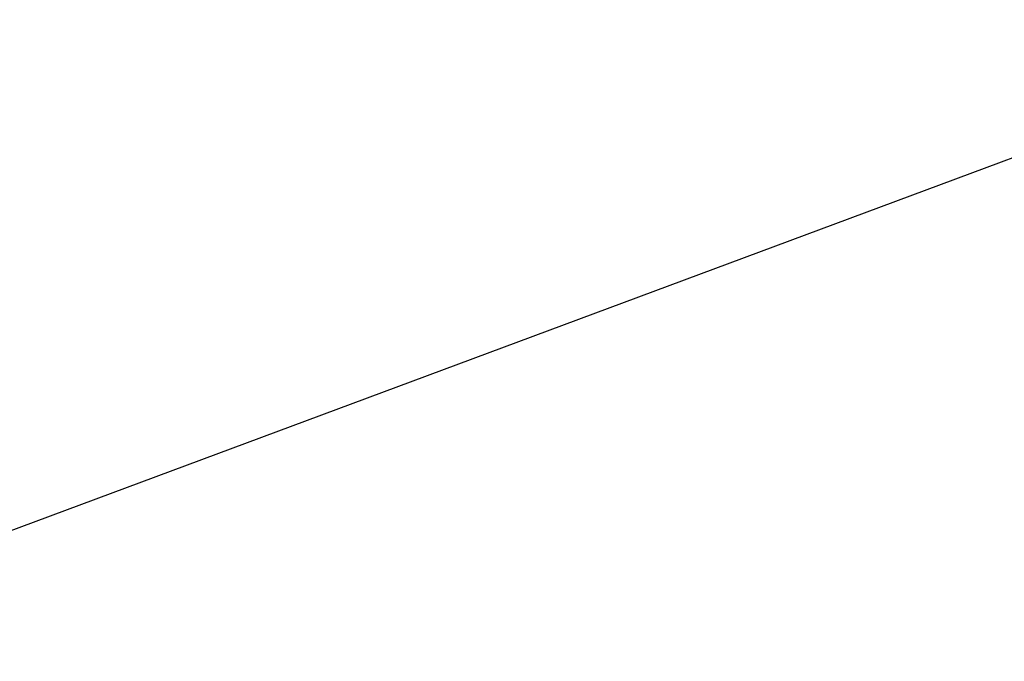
# Model space of a CAD drawing. Header units: metres. Extents: x 132493 to 134960, y 502695 to 503907.
# Tile 84 of 144: x 133389 to 133419, y 503167 to 503186. Entities that reach past the tile are written whole.
import ezdxf

# ---------------------------------------------------------------- set-up
doc = ezdxf.new("R2010")
doc.units = ezdxf.units.M
doc.linetypes.add('VW-1-1_STREEP', pattern=[2, 1, -1])
doc.layers.get('Defpoints').update_dxf_attribs({"color": 3})
doc.layers.add('ARC-hoev-nieuw-asfalt-streetprint', color=215, linetype='Continuous', lineweight=35, plot=False)
doc.layers.add('N-WE-VH-KANTVERHARDING-G', color=2, linetype='Continuous', lineweight=18)
doc.layers.add('N-WE-VW-MARKERING_LANGS_STREEP_11_010-G', color=7, linetype='VW-1-1_STREEP', lineweight=13)

msp = doc.modelspace()

# ---------------------------------------------------------------- hatches: boundary and pattern name
at = {"layer": 'ARC-hoev-nieuw-asfalt-streetprint', "transparency": 33554534}
h = msp.add_hatch(color=256, dxfattribs=at)
h.dxf.hatch_style = 1
edge = h.paths.add_edge_path()
edge.add_line((133350.2124804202, 503138.152911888), (133368.0183238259, 503145.3034398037))
edge.add_line((133368.0183238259, 503145.3034398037), (133385.9217347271, 503152.2060470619))
edge.add_line((133385.9217347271, 503152.2060470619), (133396.1020405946, 503155.7584687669))
edge.add_arc((133488.2908971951, 502892.3663371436), 279.0594923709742, 98.61931450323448, 109.2903583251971, ccw=False)
edge.add_arc((133416.2490677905, 503383.3647060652), 217.2031011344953, 277.9975311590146, 286.0090348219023)
edge.add_arc((133409.3766475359, 503397.1455138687), 232.3617369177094, 286.7007830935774, 294.8775911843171)
edge.add_line((133507.1268222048, 503186.3449442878), (133508.0773256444, 503184.0324457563))
edge.add_line((133508.0773256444, 503184.0324457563), (133496.1803872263, 503178.9564258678))
edge.add_arc((133439.1611432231, 503310.7452326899), 143.5948599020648, 285.21421151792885, 293.3960211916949, ccw=False)
edge.add_arc((133416.2490677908, 503383.3647060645), 219.7031011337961, 278.0003644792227, 286.01006041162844, ccw=False)
edge.add_arc((133488.2963002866, 502892.3435844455), 276.5828280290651, 98.62308436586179, 109.2943501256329)
edge.add_line((133396.9074360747, 503153.3917337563), (133386.7888810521, 503149.8611911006))
edge.add_line((133386.7888810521, 503149.8611911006), (133368.9272291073, 503142.9745040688))
edge.add_line((133368.9272291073, 503142.9745040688), (133351.162867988, 503135.8406031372))
edge.add_line((133351.162867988, 503135.8406031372), (133350.2124804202, 503138.152911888))

# ---------------------------------------------------------------- linework, layer by layer
at = {"layer": 'Defpoints', "elevation": -7055.849716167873, "flags": 128}
msp.add_lwpolyline([(133328.9498792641, 503148.7472307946), (133508.6880996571, 503215.6908478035), (133536.9942901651, 503139.6910059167), (133357.256069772, 503072.7473889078)], close=True, dxfattribs=at)
at = {"layer": 'Defpoints', "flags": 128}
for points in [[(133335.4504452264, 503132.0053922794, -0.009835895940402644), (133385.9217347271, 503152.2060470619, -0.01165277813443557), (133406.3623620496, 503159.0727003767, -0.03866584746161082), (133446.4686288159, 503168.2741082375, 0.03497102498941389), (133476.1512789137, 503174.5851279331, 0.02718182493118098), (133495.2130681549, 503181.2617497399), (133508.9356879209, 503187.1167259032), (133513.8202700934, 503188.835567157)], [(133335.937661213, 503130.8542534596, -0.009834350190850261), (133386.3553114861, 503151.0336204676, -0.01164884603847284), (133406.7339112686, 503157.8791959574, -0.03866195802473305), (133446.6479073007, 503167.037019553, 0.03496707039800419), (133476.4979056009, 503173.3841475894, 0.02719451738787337), (133495.6967161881, 503180.1090828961), (133509.3889012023, 503185.9510735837), (133517.2405361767, 503188.7139944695)]]:
    msp.add_lwpolyline(points, format="xyb", dxfattribs=at)
at = {"layer": 'N-WE-VH-KANTVERHARDING-G', "flags": 128}
msp.add_lwpolyline([(133395.6795591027, 503157.4626258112, -0.005748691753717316), (133405.8421951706, 503160.7436071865, -0.03867127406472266), (133446.2176858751, 503170.0060392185, 0.03497658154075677), (133475.666, 503176.2665000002, 0.0271638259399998), (133494.5360000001, 503182.8755000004), (133508.3011893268, 503188.7486391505), (133513.2393764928, 503190.4863435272)], format="xyb", dxfattribs=at)
at = {"layer": 'N-WE-VW-MARKERING_LANGS_STREEP_11_010-G', "ltscale": 4, "const_width": 0.1, "flags": 128}
msp.add_lwpolyline([(133350.2124804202, 503138.152911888, -0.006942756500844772), (133385.9217347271, 503152.2060470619, -0.01165277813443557), (133406.3623620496, 503159.0727003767, -0.03866584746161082), (133446.4686288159, 503168.2741082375, 0.03497102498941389), (133476.1512789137, 503174.5851279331, 0.02718182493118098), (133495.2130681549, 503181.2617497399), (133507.1268222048, 503186.3449442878)], format="xyb", dxfattribs=at)

doc.saveas('drawing.dxf')
